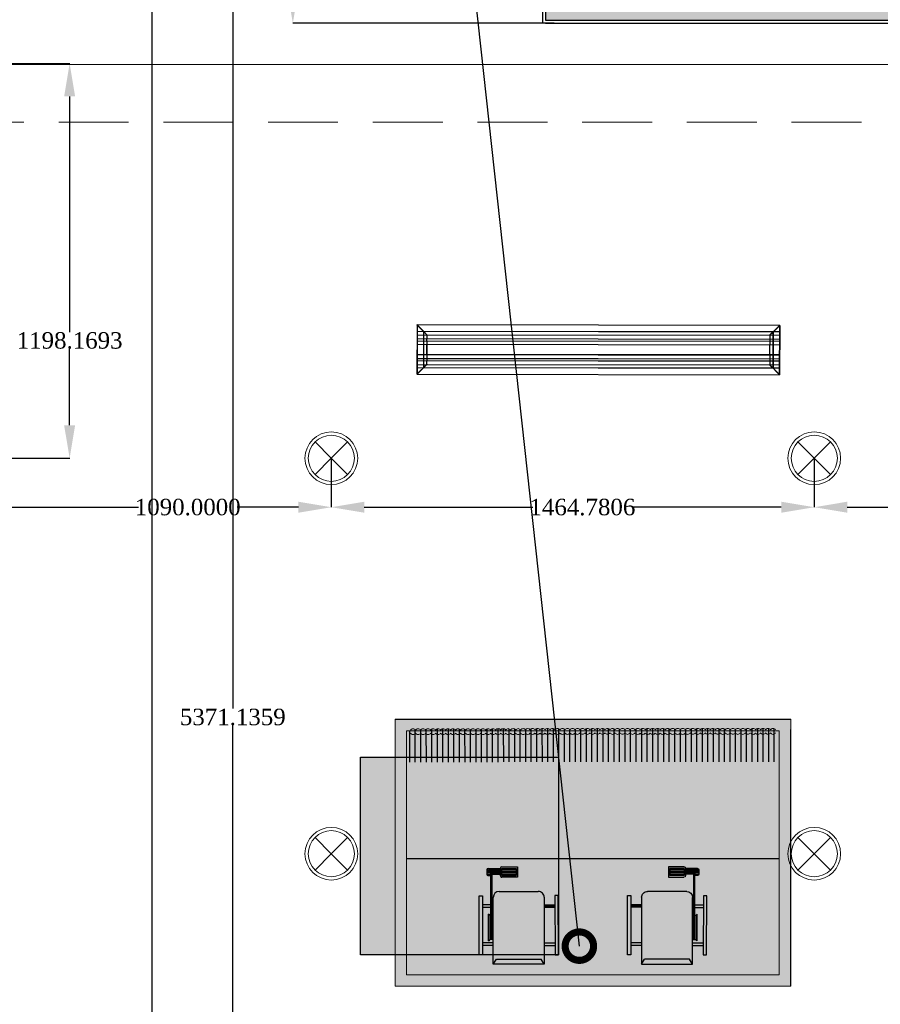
# Model space of a CAD drawing. Header units: millimetres. Extents: x 0 to 88385, y 0 to 41127.
# Tile 200 of 244: x 80240 to 82850, y 23811 to 26799. Entities that reach past the tile are written whole.
import ezdxf
from ezdxf import colors
from ezdxf.entities.mleader import LeaderData, LeaderLine
from ezdxf.enums import TextEntityAlignment as Align
from ezdxf.math import Vec2, Vec3

# ---------------------------------------------------------------- set-up
doc = ezdxf.new("R2010")
doc.units = ezdxf.units.MM
doc.header["$MEASUREMENT"] = 0
doc.linetypes.add('Dot & Dashed', pattern=[670.277762, 317.5, -176.388889, 0, -176.388874])
doc.linetypes.add('Hidden', pattern=[317.5, 211.666667, -105.833333])
for name, color, linetype in [('- ავარიული განათება', 7, 'Continuous'), ('- განათება', 7, 'Continuous'), ('- მექანიკური ნაწილი', 7, 'Continuous'), ('Edges', 7, 'Continuous'), ('New_Structural - Bearing', 7, 'Continuous'), ('Structural - Bearing', 7, 'Continuous'), ('Structural - Grid', 7, 'Continuous')]:
    doc.layers.add(name, color=color, linetype=linetype)
for name, color, linetype, lineweight in [('heating-cooling1', 7, 'Continuous', 0), ('HVAC Room Number', 7, 'Continuous', 0), ('New_Structural - Bearing_Pen_No__1', 7, 'Continuous', 13)]:
    doc.layers.add(name, color=color, linetype=linetype, lineweight=lineweight)
for name, color, linetype, lineweight, true_color in [('New_Interior - Lamp_Pen_No__77', 7, 'Continuous', 20, 0xffeb28), ('New_Structural - Bearing_Pen_No__5', 7, 'Continuous', 25, 0x40a5ff), ('New_Structural - Bearing_Pen_No__57', 7, 'Continuous', 25, 0xdcd214), ('Structural - Bearing_Pen_No__81', 7, 'Continuous', 20, 0x6a6a6a), ('Structural - Grid_Pen_No__81', 7, 'Continuous', 20, 0x6a6a6a)]:
    doc.layers.add(name, color=color, linetype=linetype, lineweight=lineweight, true_color=true_color)
doc.styles.add('CT', font='ARIALN.TTF', dxfattribs={"height": 200})
doc.styles.add('GENERATED_STYLE_2', font='txt')
doc.styles.get("Standard").update_dxf_attribs({"font": 'sylfaen.ttf'})
doc.dimstyles.get("Standard").update_dxf_attribs({"dimtxt": 0.18, "dimasz": 0.18, "dimexe": 0.18, "dimexo": 0.0625, "dimgap": 0.09, "dimtad": 0, "dimtih": 1, "dimtoh": 1, "dimdec": 4, "dimzin": 0, "dimdsep": 46, "dimtxsty": 'Standard', "dimcen": 0.09, "dimadec": 0, "dimazin": 0, "dimtfac": 1, "dimtdec": 4, "dimtofl": 0, "dimtmove": 0, "dimatfit": 3, "dimfxl": 1, "dimtolj": 1, "dimtzin": 0, "dimarcsym": 0})

# ---------------------------------------------------------------- blocks, each defined once
blk = doc.blocks.new('Wall_43', base_point=(-2414.8, 32888))
at = {"layer": 'New_Structural - Bearing_Pen_No__57', "linetype": 'Continuous', "lineweight": 25, "true_color": 0xdcd214}
for points in [[(-2324.8, 26878), (-2404.8, 26798), (-2324.8, 26798)], [(-2404.8, 26878), (-2404.8, 26798), (-2324.8, 26878)]]:
    blk.add_hatch(color=52, dxfattribs=at).paths.add_polyline_path(points)
at = {"layer": 'New_Structural - Bearing_Pen_No__1', "color": 7, "linetype": 'Continuous', "lineweight": 13, "flags": 128}
blk.add_lwpolyline([(-2414.8, 26788), (-2404.8, 26788)], dxfattribs=at)
at = {"layer": 'New_Structural - Bearing_Pen_No__5', "color": 161, "linetype": 'Continuous', "lineweight": 25, "true_color": 0x40a5ff}
for p, q in [((-2404.8, 26878), (-2404.8, 26798)), ((-2404.8, 26798), (-2324.8, 26798))]:
    blk.add_line(p, q, dxfattribs=at)
at = {"layer": 'New_Structural - Bearing_Pen_No__5', "color": 161, "linetype": 'Continuous', "lineweight": 25, "true_color": 0x40a5ff, "flags": 128}
blk.add_lwpolyline([(-2414.8, 27029), (-2414.8, 26788)], dxfattribs=at)
blk = doc.blocks.new('Wall_44', base_point=(-2414.8, 26788))
at = {"layer": 'New_Structural - Bearing_Pen_No__57', "linetype": 'Continuous', "lineweight": 25, "true_color": 0xdcd214}
blk.add_hatch(color=52, dxfattribs=at).paths.add_polyline_path([(-2324.8, 26878), (-2324.8, 26798), (816.2, 26798), (816.2, 26838), (1166.2, 26838), (1166.2, 26798), (2694.3, 26798), (2694.3, 26878)])
at = {"layer": 'New_Structural - Bearing_Pen_No__5', "color": 161, "linetype": 'Continuous', "lineweight": 25, "true_color": 0x40a5ff}
for p, q in [((-2404.8, 26798), (-2324.8, 26798)), ((-2324.8, 26798), (816.2, 26798))]:
    blk.add_line(p, q, dxfattribs=at)
at = {"layer": 'New_Structural - Bearing_Pen_No__5', "color": 161, "linetype": 'Continuous', "lineweight": 25, "true_color": 0x40a5ff, "flags": 128}
blk.add_lwpolyline([(-2404.8, 26788), (140, 26788)], dxfattribs=at)
blk = doc.blocks.new('Standard grid marker')
at = {"layer": 'Structural - Grid_Pen_No__81', "color": 251, "linetype": 'Continuous', "lineweight": 20, "true_color": 0x6a6a6a}
blk.add_line((1000, 0), (51328.1, 0), dxfattribs=at)
at = {"layer": 'Structural - Grid_Pen_No__81', "color": 251, "lineweight": 20, "true_color": 0x6a6a6a, "style": 'GENERATED_STYLE_2'}
for tag, p in [('AC_MarkerText_1_0', (-100, -144)), ('AC_MarkerText_1_1', (52428.1, -144))]:
    blk.add_attdef(tag, text='', height=100, rotation=180, dxfattribs=at).set_placement(p, align=Align.TOP_CENTER)
blk = doc.blocks.new('Beam_12', base_point=(-47008.8, 26663))
at = {"layer": 'Structural - Bearing_Pen_No__81', "color": 251, "linetype": 'Dot & Dashed', "lineweight": 20, "true_color": 0x6a6a6a}
blk.add_line((-47008.8, 26663), (991.2, 26663), dxfattribs=at)
at = {"layer": 'Structural - Bearing_Pen_No__81', "color": 251, "linetype": 'Hidden', "lineweight": 20, "true_color": 0x6a6a6a}
blk.add_line((-4833.8, 26488), (816.2, 26488), dxfattribs=at)
blk = doc.blocks.new('lineardiffplan')
at = {"layer": 'Edges'}
for p, q in [((392.8, 274.9), (392.8, 274.6)), ((393.1, 274.9), (392.8, 274.9)), ((422.8, 244.9), (392.8, 274.9)), ((392.8, 274.6), (392.9, 274.5)), ((392.9, 125.2), (392.9, 274.5)), ((412.4, 255), (392.9, 274.5)), ((393.1, 274.9), (393.2, 274.8)), ((393.2, 274.8), (412.7, 255.3)), ((1462.8, 244.9), (1492.8, 274.9)), ((1472.9, 255.3), (1492.4, 274.8)), ((1473.2, 254.9), (1492.8, 274.5)), ((1492.4, 274.8), (1492.5, 274.9)), ((1492.8, 274.9), (1492.5, 274.9)), ((1492.8, 274.5), (1492.8, 274.9)), ((1492.8, 274.5), (1492.8, 274.5)), ((1492.8, 125.4), (1492.8, 274.5)), ((1492.8, 255.3), (392.9, 255.3)), ((392.9, 254.9), (1492.8, 254.9)), ((392.9, 244.9), (1492.8, 244.9)), ((412.4, 144.7), (412.4, 255)), ((412.8, 254.6), (412.4, 255)), ((412.7, 255.3), (413.1, 254.9)), ((412.8, 145.1), (412.8, 254.6)), ((412.8, 254.6), (422.8, 244.6)), ((413.1, 254.9), (423.1, 244.9)), ((422.8, 244.6), (422.8, 244.9)), ((422.8, 244.9), (423.1, 244.9)), ((422.8, 244.6), (422.8, 244.6)), ((422.8, 244.6), (422.8, 233.2)), ((423.1, 244.9), (423.1, 244.9)), ((1472.5, 254.9), (1462.5, 244.9)), ((1462.5, 244.9), (1462.5, 244.9)), ((1462.5, 244.9), (1462.8, 244.9)), ((1462.8, 244.9), (1462.9, 244.6)), ((1462.8, 244.5), (1462.9, 244.6)), ((1462.8, 233.2), (1462.8, 244.5)), ((1462.9, 244.6), (1472.8, 254.5)), ((1472.9, 255.3), (1472.5, 254.9)), ((1472.8, 254.5), (1473.2, 254.9)), ((1472.8, 254.5), (1472.8, 145.3)), ((1473.2, 144.9), (1473.2, 254.9)), ((392.9, 233.2), (1492.8, 233.2)), ((392.9, 233), (1492.8, 233)), ((392.9, 226.8), (1492.8, 226.8)), ((392.9, 226.5), (1492.8, 226.5)), ((392.9, 214.9), (1492.8, 214.9)), ((1492.8, 214.8), (392.9, 214.8)), ((422.4, 214.9), (422.3, 214.9)), ((422.8, 214.9), (422.4, 214.9)), ((422.8, 233), (422.8, 233.2)), ((422.8, 226.8), (422.8, 233)), ((422.8, 226.5), (422.8, 226.8)), ((422.8, 214.9), (422.8, 226.5)), ((422.8, 184.9), (422.8, 214.9)), ((423.2, 214.9), (422.8, 214.9)), ((423.2, 214.8), (422.8, 214.9)), ((423.2, 214.8), (423.2, 214.9)), ((423.2, 214.8), (423.2, 184.9)), ((1462.8, 214.9), (1462.4, 214.9)), ((1462.4, 214.9), (1462.4, 214.8)), ((1462.8, 214.9), (1462.4, 214.8)), ((1462.4, 184.9), (1462.4, 214.8)), ((1462.8, 233), (1462.8, 233.2)), ((1462.8, 226.8), (1462.8, 233)), ((1462.8, 226.5), (1462.8, 226.8)), ((1462.8, 214.9), (1462.8, 226.5)), ((1462.8, 214.9), (1462.8, 184.9)), ((1462.8, 214.9), (1463.2, 214.9)), ((1463.2, 214.9), (1463.3, 214.9)), ((1492.8, 184.9), (392.9, 184.9)), ((422.4, 184.9), (422.3, 184.9)), ((422.8, 184.9), (422.4, 184.9)), ((422.8, 184.9), (423.2, 184.9)), ((422.8, 173.2), (422.8, 184.9)), ((1462.4, 184.9), (1462.8, 184.9)), ((1462.8, 173.2), (1462.8, 184.9)), ((1463.2, 184.9), (1462.8, 184.9)), ((1463.2, 184.9), (1463.3, 184.9)), ((392.8, 124.9), (422.8, 154.9)), ((392.9, 173.2), (1492.8, 173.2)), ((392.9, 173), (1492.8, 173)), ((392.9, 166.8), (1492.8, 166.8)), ((392.9, 166.5), (1492.8, 166.5)), ((392.9, 154.9), (1492.8, 154.9)), ((412.8, 145.1), (422.8, 155.1)), ((423.1, 154.8), (413.1, 144.9)), ((422.8, 173), (422.8, 173.2)), ((422.8, 173), (422.8, 166.8)), ((422.8, 166.5), (422.8, 166.8)), ((422.8, 155.1), (422.8, 166.5)), ((422.8, 154.9), (422.8, 155.1)), ((422.8, 155.1), (422.8, 155.1)), ((423.1, 154.8), (422.8, 154.9)), ((423.1, 154.8), (423.1, 154.9)), ((1462.5, 154.8), (1462.4, 154.9)), ((1462.8, 154.9), (1462.5, 154.8)), ((1462.5, 154.8), (1472.4, 144.9)), ((1462.8, 173), (1462.8, 173.2)), ((1462.8, 166.8), (1462.8, 173)), ((1462.8, 166.5), (1462.8, 166.8)), ((1462.8, 155.3), (1462.8, 166.5)), ((1462.9, 155.2), (1462.8, 155.3)), ((1462.9, 155.2), (1462.8, 154.9)), ((1462.8, 154.9), (1492.8, 124.9)), ((1472.8, 145.3), (1462.9, 155.2)), ((392.9, 125.2), (392.8, 125.1)), ((392.8, 125.1), (392.8, 124.9)), ((392.8, 124.9), (393.1, 124.9)), ((1492.8, 144.9), (392.9, 144.9)), ((392.9, 125.2), (412.4, 144.7)), ((392.9, 144.5), (1492.8, 144.5)), ((393.2, 124.9), (393.1, 124.9)), ((412.7, 144.5), (393.2, 124.9)), ((412.8, 145.1), (412.4, 144.7)), ((412.7, 144.5), (413.1, 144.9)), ((1472.4, 144.9), (1472.8, 144.5)), ((1473.2, 144.9), (1472.8, 145.3)), ((1472.8, 144.5), (1492.4, 124.9)), ((1473.2, 144.9), (1492.8, 125.4)), ((1492.4, 124.9), (1492.8, 124.9)), ((1492.4, 124.9), (1492.4, 124.9)), ((1492.8, 125.3), (1492.8, 125.4)), ((1492.8, 124.9), (1492.8, 125.3))]:
    blk.add_line(p, q, dxfattribs=at)
blk.add_lwpolyline([(393.2, 274.8), (1492.8, 274.8), (1492.8, 124.9), (393.2, 124.9)], close=True, dxfattribs=at)
blk = doc.blocks.new('asd1q3wdscqewdscx')
h = blk.add_hatch(color=8)
h.dxf.hatch_style = 1
h.paths.add_polyline_path([(45549, 30865), (45532, 30865), (45532, 30791), (45549, 30791)])
h.paths.add_polyline_path([(45549, 31289), (45532, 31289), (45532, 31215), (45549, 31215)])
h.paths.add_polyline_path([(45874, 31312), (45467, 31312), (45467, 31289), (45874, 31289)])
h.paths.add_polyline_path([(45811, 31289), (45794, 31289), (45794, 31231), (45811, 31231)])
h.paths.add_polyline_path([(45811, 31223), (45794, 31223), (45794, 31215), (45811, 31215)])
at = {"true_color": 0xb4794b}
h = blk.add_hatch(color=35, dxfattribs=at)
h.dxf.hatch_style = 1
h.paths.add_polyline_path([(45903, 31174.6, 0.414214), (45862.6, 31215), (45403, 31215), (45437, 31193.9), (45437, 30886.1), (45403, 30865), (45862.6, 30865, 0.414214), (45903, 30905.4)])
h = blk.add_hatch(color=7)
h.dxf.hatch_style = 1
h.paths.add_polyline_path([(45746.1, 31247), (45563.9, 31247, 0.376607), (45573, 31239), (45737, 31239, 0.376607)])
h = blk.add_hatch(color=7)
h.dxf.hatch_style = 1
h.paths.add_polyline_path([(45737, 31239), (45573, 31239), (45573, 31231), (45737, 31231)])
at = {"true_color": 0x40b2bf}
h = blk.add_hatch(color=143, dxfattribs=at)
h.dxf.hatch_style = 1
h.paths.add_polyline_path([(45737, 31231), (45573, 31231), (45573, 31223), (45737, 31223)])
h = blk.add_hatch(color=7)
h.dxf.hatch_style = 1
h.paths.add_polyline_path([(45737, 31223), (45573, 31223), (45573, 31215), (45737, 31215)])
h = blk.add_hatch(color=143, dxfattribs=at)
h.dxf.hatch_style = 1
h.paths.add_polyline_path([(46062, 31231), (46053, 31231), (46023, 31231), (45737, 31231), (45737, 31223), (46062, 31223)])
h = blk.add_hatch(color=256)
h.dxf.hatch_style = 1
h.paths.add_polyline_path([(46062, 31223), (46053, 31223), (46053, 31167), (46062, 31167)])
h.paths.add_polyline_path([(46053, 31258.8), (46053, 31231), (46062, 31231), (46062, 31248, 0.361621)])
h.paths.add_polyline_path([(46043, 31259), (46033, 31259), (46033, 31231), (46043, 31231)])
h.paths.add_polyline_path([(46023, 31259, 0.414214), (46012, 31248), (46012, 31231), (46023, 31231)])
h.paths.add_polyline_path([(46023, 31223), (46012, 31223), (46012, 31167), (46023, 31167)])
h.paths.add_polyline_path([(46043, 31223), (46033, 31223), (46033, 31167), (46043, 31167)])
h.paths.add_polyline_path([(46073, 31156, 0.414214), (46062, 31167), (46012, 31167, 0.414214), (46001, 31156), (46001, 31058), (46001, 31049), (46073, 31049), (46073, 31058)])
h.paths.add_polyline_path([(46062, 31058), (46012, 31058), (46012, 31158), (46062, 31158)], flags=16)
at = {"true_color": 0x8fa35c}
h = blk.add_hatch(color=55, dxfattribs=at)
h.dxf.hatch_style = 1
h.paths.add_polyline_path([(46053, 31223), (46043, 31223), (46043, 31167), (46053, 31167)])
h.paths.add_polyline_path([(46053, 31258.8, 0.045741), (46051, 31259), (46043, 31259), (46043, 31231), (46053, 31231)])
h.paths.add_polyline_path([(46033, 31259), (46023, 31259), (46023, 31231), (46033, 31231)])
h.paths.add_polyline_path([(46023, 31158), (46012, 31158), (46012, 31058), (46023, 31058)])
h.paths.add_polyline_path([(46033, 31158), (46023, 31158), (46023, 31058), (46033, 31058)])
h.paths.add_polyline_path([(46043, 31158), (46033, 31158), (46033, 31058), (46043, 31058)])
h.paths.add_polyline_path([(46053, 31158), (46043, 31158), (46043, 31058), (46053, 31058)])
h.paths.add_polyline_path([(46062, 31158), (46053, 31158), (46053, 31058), (46062, 31058)])
h = blk.add_hatch(color=55, dxfattribs=at)
h.dxf.hatch_style = 1
h.paths.add_polyline_path([(46033, 31223), (46023, 31223), (46023, 31167), (46033, 31167)])
h = blk.add_hatch(color=8)
h.dxf.hatch_style = 1
h.paths.add_polyline_path([(45811, 30865), (45794, 30865), (45794, 30791), (45811, 30791)])
h = blk.add_hatch(color=8)
h.dxf.hatch_style = 1
h.paths.add_polyline_path([(45874, 30791), (45467, 30791), (45467, 30768), (45874, 30768)])
for p, q in [((45467, 31289), (45467, 31312)), ((45467, 31312), (45874, 31312)), ((45874, 31289), (45467, 31289)), ((45532, 31215), (45532, 31289)), ((45549, 31215), (45549, 31289)), ((45794, 31231), (45794, 31289)), ((45811, 31231), (45811, 31289)), ((45874, 31312), (45874, 31289)), ((45403, 31215), (45862.6, 31215)), ((45403, 31215), (45437, 31193.9)), ((45403, 30865), (45403, 31215)), ((45563.9, 31247), (45746.1, 31247)), ((45573, 31215), (45573, 31239)), ((45737, 31239), (45573, 31239)), ((45573, 31231), (46062, 31231)), ((45573, 31223), (46062, 31223)), ((45737, 31239), (45737, 31231)), ((45737, 31223), (45737, 31215)), ((45794, 31223), (45794, 31215)), ((45811, 31223), (45811, 31215)), ((46012, 31248), (46012, 31231)), ((46051, 31259), (46023, 31259)), ((46023, 31259), (46023, 31231)), ((46053, 31231), (46023, 31231)), ((46053, 31223), (46023, 31223)), ((46023, 31223), (46023, 31167)), ((46033, 31259), (46033, 31231)), ((46033, 31223), (46033, 31167)), ((46043, 31259), (46043, 31231)), ((46043, 31223), (46043, 31167)), ((46053, 31259), (46053, 31231)), ((46053, 31231), (46062, 31231)), ((46053, 31223), (46062, 31223)), ((46053, 31223), (46053, 31167)), ((46062, 31248), (46062, 31167)), ((45437, 31193.9), (45437, 30886.1)), ((45903, 31174.6), (45903, 30905.4)), ((46001, 31058), (46001, 31156)), ((46062, 31167), (46012, 31167)), ((46062, 31158), (46012, 31158)), ((46012, 31158), (46012, 31058)), ((46023, 31158), (46023, 31058)), ((46033, 31158), (46033, 31058)), ((46043, 31158), (46043, 31058)), ((46053, 31158), (46053, 31058)), ((46062, 31158), (46062, 31058)), ((46073, 31156), (46073, 31058)), ((46001, 31049), (46001, 31058)), ((46073, 31049), (46001, 31049)), ((46062, 31058), (46012, 31058)), ((46073, 31058), (46073, 31049)), ((45403, 30865), (45437, 30886.1)), ((45862.6, 30865), (45403, 30865)), ((45532, 30865), (45532, 30791)), ((45549, 30865), (45549, 30791)), ((45794, 30865), (45794, 30791)), ((45811, 30865), (45811, 30791)), ((45874, 30791), (45467, 30791)), ((45467, 30791), (45467, 30768)), ((45467, 30768), (45874, 30768)), ((45874, 30768), (45874, 30791))]:
    blk.add_line(p, q)
for centre, radius, start, end in [((45573, 31248.2), 9.19, 187.45311, 270), ((45737, 31248.2), 9.19, 270, 352.54689), ((45862.6, 31174.6), 40.4, 0, 90), ((46023, 31248), 11, 90, 180), ((46051, 31248), 11, 0, 90), ((46012, 31156), 11, 90, 180), ((46062, 31156), 11, 0, 90), ((45862.6, 30905.4), 40.4, 270, 0)]:
    blk.add_arc(centre, radius, start, end)
blk = doc.blocks.new('asdasda')
at = {"lineweight": 0, "true_color": 0xffffff}
h = blk.add_hatch(color=7, dxfattribs=at)
h.dxf.hatch_style = 1
h.paths.add_polyline_path([(757.4, 504.2), (22.6, 504.2), (22.6, 22.6), (757.4, 22.6)], flags=0)
h.paths.add_polyline_path([(780, 526.8), (0, 526.8), (0, 0), (780, 0)])
h.paths.add_polyline_path([(22.6, 504.2), (757.4, 504.2), (757.4, 22.6), (22.6, 22.6)], flags=16)
h = blk.add_hatch(color=7, dxfattribs=at)
h.dxf.hatch_style = 1
h.paths.add_polyline_path([(757.4, 504.2), (22.6, 504.2), (22.6, 22.6), (757.4, 22.6)])
h = blk.add_hatch(color=7)
h.dxf.hatch_style = 1
h.paths.add_polyline_path([(22.8, 255.2), (22.8, 243.7), (757.4, 244.3), (757.4, 255.8)])
at = {"true_color": 0xfb1004}
h = blk.add_hatch(color=1, dxfattribs=at)
h.dxf.hatch_style = 1
h.set_gradient(color1=(255, 0, 0), color2=(0, 0, 255), tint=1)
h.paths.add_polyline_path([(740.4, 210.2), (740.4, 134.5, -1), (717.1, 134.4), (717, 209.8, 1), (673.8, 209.8), (673.9, 134.5, -1.005911), (650.8, 134.2), (650.7, 210, 1.002343), (607.7, 209.6), (607.8, 134.4, -1), (584.4, 134.3), (584.4, 210, 1.002343), (541.4, 209.6), (541.4, 134.3, -1), (518.1, 134.3), (518, 209.7, 1), (474.8, 209.6), (474.9, 134.2, -1), (451.8, 134), (451.7, 209.8, 1.00525), (408.7, 209.3), (408.8, 134.3, -1), (385.4, 134.3), (385.4, 209.7, 1), (342.1, 209.6), (342.2, 134.3, -1.005302), (319.1, 133.9), (319, 209.7, 1.00522), (276, 209.2), (276.1, 134.2, -1), (252.8, 134.2), (252.7, 209.8, 1.005275), (209.7, 209.3), (209.8, 134.3, -1), (186.4, 134.3), (186.4, 209.7, 1.005275), (143.4, 209.2), (143.4, 134.2, -1), (120.1, 134.2), (120, 209.8, 1.005275), (77, 209.3), (77.1, 134.3, -1), (53.8, 134.3), (53.7, 209.6, 0.415483), (31.5, 231.6), (22.6, 231.6), (22.6, 221.5), (32, 221.5, -0.414214), (43.6, 209.9), (43.7, 134.6, 0.999973), (86.9, 134.6), (86.9, 209.7, -1.008192), (110, 210.1), (110, 134.5, 1.011383), (153.3, 135.1), (153.2, 209.9, -0.994909), (176.3, 210.1), (176.4, 134.6, 1.011379), (219.6, 135.1), (219.5, 210, -0.994909), (242.6, 210.1), (242.7, 134.5, 1), (285.9, 134.5), (285.9, 209.9, -0.994909), (309, 210.1), (309, 134.4, 1), (352.3, 134.5), (352.2, 209.9), (352.2, 210, -1), (375.3, 210.2), (375.4, 134.6, 1), (418.6, 134.7), (418.5, 210, -0.994909), (441.6, 210.2), (441.7, 134.6, 1), (484.9, 134.6), (484.9, 210, -1), (508, 210.2), (508, 134.6, 1), (551.3, 134.6), (551.2, 210, -1), (574.3, 210.3), (574.4, 134.7, 1), (617.6, 134.7), (617.5, 210.1, -1), (640.6, 210.3), (640.7, 134.7, 1), (683.9, 134.8), (683.9, 210.1, -1), (707, 210.4), (707, 134.8, 1), (750.3, 134.8), (750.2, 210.2, -0.303251), (757.4, 221), (757.4, 231.4, 0.354482)])
h = blk.add_hatch(color=250)
h.dxf.hatch_style = 1
h.paths.add_polyline_path([(757.4, 97.8), (757.4, 109.3), (22.6, 108.7), (22.6, 97.2)])
h = blk.add_hatch(color=7)
h.dxf.hatch_style = 1
h.paths.add_polyline_path([(22.9, 102), (22.9, 90.5), (757.4, 91.1), (757.4, 102.6)])
blk.add_line((22.6, 275), (757.4, 275))
at = {"color": 250}
blk.add_line((780, 0), (0, 0), dxfattribs=at)
for points in [[(0, 526.8), (0, 20)], [(32.5, 83.8), (32.6, 18.6)], [(43.4, 83.8), (43.5, 18.2)], [(54.3, 83.8), (54.3, 18.1)], [(65.2, 83.8), (65.2, 18.2)], [(76.1, 83.8), (76.1, 18.4)], [(86.9, 83.8), (87, 18.5)], [(97.8, 83.9), (97.9, 19.1)], [(108.7, 83.9), (108.8, 20)], [(119.6, 83.9), (119.7, 20.2)], [(130.5, 83.9), (130.5, 19.2)], [(141.4, 83.9), (141.4, 18.6)], [(152.3, 83.9), (152.3, 18.3)], [(163.2, 83.9), (163.2, 18.1)], [(174, 83.9), (174.1, 18.1)], [(184.9, 83.9), (185, 18.4)], [(195.8, 83.9), (195.9, 18.8)], [(206.7, 83.9), (206.7, 19.4)], [(217.6, 84), (217.6, 20.5)], [(228.5, 84), (228.5, 19.9)], [(239.4, 84), (239.4, 19.1)], [(250.2, 84), (250.3, 18.6)], [(261.1, 84), (261.2, 18.3)], [(272, 84), (272.1, 18.2)], [(282.9, 84), (283, 18.3)], [(293.8, 84), (293.8, 18.6)], [(304.7, 84), (304.7, 19.1)], [(315.6, 84), (315.6, 19.4)], [(326.4, 84), (326.5, 20.5)], [(337.3, 84.1), (337.4, 19.7)], [(348.2, 84.1), (348.3, 19)], [(359.1, 84.1), (359.2, 18.5)], [(370, 84.1), (370, 18.2)], [(380.9, 84.1), (380.9, 18.1)], [(391.8, 84.1), (391.8, 18.2)], [(402.6, 84.1), (402.7, 18.5)], [(413.5, 84.1), (413.6, 19)], [(424.4, 84.1), (424.5, 19.8)], [(435.3, 84.1), (435.4, 20.6)], [(446.2, 84.1), (446.2, 19.5)], [(457.1, 84.2), (457.1, 18.8)], [(468, 84.2), (468, 18.4)], [(478.8, 84.2), (478.9, 18.2)], [(489.7, 84.2), (489.8, 18.2)], [(500.6, 84.2), (500.7, 18.4)], [(511.5, 84.2), (511.6, 18.7)], [(522.4, 84.2), (522.4, 20.6)], [(533.3, 84.2), (533.3, 20.2)], [(544.2, 84.2), (544.2, 19.4)], [(555, 84.2), (555.1, 18.9)], [(565.9, 84.2), (566, 18.6)], [(576.8, 84.3), (576.9, 18.5)], [(587.7, 84.3), (587.8, 18.6)], [(598.6, 84.3), (598.6, 18.9)], [(609.5, 84.3), (609.5, 19.4)], [(620.4, 84.3), (620.4, 20.2)], [(631.2, 84.3), (631.3, 21.1)], [(642.1, 84.3), (642.2, 20)], [(653, 84.3), (653.1, 19.3)], [(663.9, 84.3), (664, 18.9)], [(674.8, 84.3), (674.8, 18.6)], [(685.7, 84.3), (685.7, 18.6)], [(696.6, 84.4), (696.6, 18.8)], [(707.4, 84.4), (707.5, 19.1)], [(718.3, 84.4), (718.4, 19.7)], [(729.2, 84.4), (729.3, 20.7)], [(740.1, 84.4), (740.2, 20.7)], [(751, 84.4), (751, 22.6)]]:
    blk.add_lwpolyline(points, dxfattribs=at)
at = {"layer": 'heating-cooling1'}
blk.add_lwpolyline([(0, 526.8), (780, 526.8), (780, 0), (0, 0), (0, 526.8)], dxfattribs=at)
blk.add_lwpolyline([(22.6, 504.2), (757.4, 504.2), (757.4, 22.6), (22.6, 22.6)], close=True, dxfattribs=at)
at = {"layer": 'HVAC Room Number', "color": 250}
for points in [[(39.8, 27, 0.553217), (29.9, 27)], [(29.9, 20.8, 0.553217), (39.8, 20.8)], [(49.6, 27, 0.553217), (39.8, 27)], [(39.8, 20.8, 0.553217), (49.6, 20.8)], [(59.5, 27, 0.553217), (49.6, 27)], [(49.6, 20.8, 0.553217), (59.5, 20.9)], [(69.3, 27.1, 0.553217), (59.5, 27)], [(59.5, 20.9, 0.553217), (69.3, 20.9)], [(79.2, 27.1, 0.553217), (69.3, 27.1)], [(69.3, 20.9, 0.553217), (79.2, 20.9)], [(89.6, 27, 0.553217), (79.8, 27)], [(79.8, 20.8, 0.553217), (89.7, 20.8)], [(99.5, 27, 0.553217), (89.6, 27)], [(89.7, 20.8, 0.553217), (99.5, 20.8)], [(109.4, 27, 0.553217), (99.5, 27)], [(99.5, 20.8, 0.553217), (109.4, 20.8)], [(119.2, 27, 0.553217), (109.4, 27)], [(109.4, 20.8, 0.553217), (119.2, 20.8)], [(129.1, 27, 0.553217), (119.2, 27)], [(119.2, 20.8, 0.553217), (129.1, 20.8)], [(139, 27, 0.553217), (129.1, 27)], [(129.1, 20.8, 0.553217), (139, 20.8)], [(148.8, 27, 0.553217), (139, 27)], [(139, 20.8, 0.553217), (148.8, 20.8)], [(158.7, 27, 0.553217), (148.8, 27)], [(148.8, 20.8, 0.553217), (158.7, 20.8)], [(168.5, 27, 0.553217), (158.7, 27)], [(158.7, 20.8, 0.553217), (168.6, 20.8)], [(178.4, 27, 0.553217), (168.5, 27)], [(168.6, 20.8, 0.553217), (178.4, 20.8)], [(188.3, 27, 0.553217), (178.4, 27)], [(178.4, 20.8, 0.553217), (188.3, 20.9)], [(198.1, 27, 0.553217), (188.3, 27)], [(188.3, 20.9, 0.553217), (198.1, 20.9)], [(208, 27.1, 0.553217), (198.1, 27)], [(198.1, 20.9, 0.553217), (208, 20.9)], [(217.9, 27.1, 0.553217), (208, 27.1)], [(208, 20.9, 0.553217), (217.9, 20.9)], [(227.7, 27.1, 0.553217), (217.9, 27.1)], [(217.9, 20.9, 0.553217), (227.7, 20.9)], [(237.6, 27.1, 0.553217), (227.7, 27.1)], [(227.7, 20.9, 0.553217), (237.6, 20.9)], [(247.4, 27.1, 0.553217), (237.6, 27.1)], [(237.6, 20.9, 0.553217), (247.5, 20.9)], [(257.3, 27.1, 0.553217), (247.4, 27.1)], [(247.5, 20.9, 0.553217), (257.3, 20.9)], [(267.2, 27.1, 0.553217), (257.3, 27.1)], [(257.3, 20.9, 0.553217), (267.2, 20.9)], [(277, 27.1, 0.553217), (267.2, 27.1)], [(267.2, 20.9, 0.553217), (277, 20.9)], [(286.9, 27.1, 0.553217), (277, 27.1)], [(277, 20.9, 0.553217), (286.9, 20.9)], [(296.8, 27.1, 0.553217), (286.9, 27.1)], [(286.9, 20.9, 0.553217), (296.8, 20.9)], [(306.6, 27.1, 0.553217), (296.8, 27.1)], [(296.8, 20.9, 0.553217), (306.6, 21)], [(316.8, 27, 0.553217), (306.9, 27)], [(306.9, 20.8, 0.553217), (316.8, 20.8)], [(326.7, 27, 0.553217), (316.8, 27)], [(316.8, 20.8, 0.553217), (326.7, 20.8)], [(336.5, 27, 0.553217), (326.7, 27)], [(326.7, 20.8, 0.553217), (336.5, 20.8)], [(346.4, 27, 0.553217), (336.5, 27)], [(336.5, 20.8, 0.553217), (346.4, 20.8)], [(356.3, 27, 0.553217), (346.4, 27)], [(346.4, 20.8, 0.553217), (356.3, 20.8)], [(366.1, 27, 0.553217), (356.3, 27)], [(356.3, 20.8, 0.553217), (366.1, 20.8)], [(376, 27, 0.553217), (366.1, 27)], [(366.1, 20.8, 0.553217), (376, 20.8)], [(385.8, 27, 0.553217), (376, 27)], [(376, 20.8, 0.553217), (385.8, 20.8)], [(395.7, 27, 0.553217), (385.8, 27)], [(385.8, 20.8, 0.553217), (395.7, 20.8)], [(405.6, 27, 0.553217), (395.7, 27)], [(395.7, 20.8, 0.553217), (405.6, 20.9)], [(415.4, 27, 0.553217), (405.6, 27)], [(405.6, 20.9, 0.553217), (415.4, 20.9)], [(425.3, 27.1, 0.553217), (415.4, 27)], [(415.4, 20.9, 0.553217), (425.3, 20.9)], [(435.2, 27.1, 0.553217), (425.3, 27.1)], [(425.3, 20.9, 0.553217), (435.2, 20.9)], [(445, 27.1, 0.553217), (435.2, 27.1)], [(435.2, 20.9, 0.553217), (445, 20.9)], [(454.9, 27.1, 0.553217), (445, 27.1)], [(445, 20.9, 0.553217), (454.9, 20.9)], [(464.7, 27.1, 0.553217), (454.9, 27.1)], [(454.9, 20.9, 0.553217), (464.7, 20.9)], [(474.6, 27.1, 0.553217), (464.7, 27.1)], [(464.7, 20.9, 0.553217), (474.6, 20.9)], [(484.5, 27.1, 0.553217), (474.6, 27.1)], [(474.6, 20.9, 0.553217), (484.5, 20.9)], [(494.3, 27.1, 0.553217), (484.5, 27.1)], [(484.5, 20.9, 0.553217), (494.3, 20.9)], [(504.2, 27.1, 0.553217), (494.3, 27.1)], [(494.3, 20.9, 0.553217), (504.2, 20.9)], [(514.1, 27.1, 0.553217), (504.2, 27.1)], [(504.2, 20.9, 0.553217), (514.1, 20.9)], [(522.7, 27.4, 0.610733), (514.1, 27.1)], [(514.1, 20.9, 0.671613), (522.7, 21.2)], [(532.5, 27.4, 0.553217), (522.7, 27.4)], [(522.7, 21.2, 0.553217), (532.6, 21.2)], [(542.4, 27.4, 0.553217), (532.5, 27.4)], [(532.6, 21.2, 0.553217), (542.4, 21.2)], [(552.3, 27.4, 0.553217), (542.4, 27.4)], [(542.4, 21.2, 0.553217), (552.3, 21.2)], [(562.1, 27.4, 0.553217), (552.3, 27.4)], [(552.3, 21.2, 0.553217), (562.1, 21.2)], [(572, 27.4, 0.553217), (562.1, 27.4)], [(562.1, 21.2, 0.553217), (572, 21.2)], [(581.9, 27.4, 0.553217), (572, 27.4)], [(572, 21.2, 0.553217), (581.9, 21.2)], [(591.7, 27.4, 0.553217), (581.9, 27.4)], [(581.9, 21.2, 0.553217), (591.7, 21.3)], [(601.6, 27.5, 0.553217), (591.7, 27.4)], [(591.7, 21.3, 0.553217), (601.6, 21.3)], [(611.4, 27.5, 0.553217), (601.6, 27.5)], [(601.6, 21.3, 0.553217), (611.5, 21.3)], [(621.3, 27.5, 0.553217), (611.4, 27.5)], [(611.5, 21.3, 0.553217), (621.3, 21.3)], [(631.2, 27.5, 0.553217), (621.3, 27.5)], [(621.3, 21.3, 0.553217), (631.2, 21.3)], [(641, 27.5, 0.553217), (631.2, 27.5)], [(631.2, 21.3, 0.553217), (641, 21.3)], [(650.9, 27.5, 0.553217), (641, 27.5)], [(641, 21.3, 0.553217), (650.9, 21.3)], [(660.8, 27.5, 0.553217), (650.9, 27.5)], [(650.9, 21.3, 0.553217), (660.8, 21.3)], [(670.6, 27.5, 0.553217), (660.8, 27.5)], [(660.8, 21.3, 0.553217), (670.6, 21.3)], [(680.5, 27.5, 0.553217), (670.6, 27.5)], [(670.6, 21.3, 0.553217), (680.5, 21.3)], [(690.3, 27.5, 0.553217), (680.5, 27.5)], [(680.5, 21.3, 0.553217), (690.3, 21.3)], [(700.2, 27.5, 0.553217), (690.3, 27.5)], [(690.3, 21.3, 0.553217), (700.2, 21.3)], [(710.1, 27.5, 0.553217), (700.2, 27.5)], [(700.2, 21.3, 0.553217), (710.1, 21.4)], [(719.9, 27.5, 0.553217), (710.1, 27.5)], [(710.1, 21.4, 0.553217), (719.9, 21.4)], [(729.8, 27.6, 0.553217), (719.9, 27.5)], [(719.9, 21.4, 0.553217), (729.8, 21.4)], [(739.7, 27.6, 0.553217), (729.8, 27.6)], [(729.8, 21.4, 0.553217), (739.7, 21.4)], [(749.5, 27.6, 0.553217), (739.7, 27.6)], [(739.7, 21.4, 0.553217), (749.5, 21.4)]]:
    blk.add_lwpolyline(points, format="xyb", dxfattribs=at)
at = {"yscale": 0.2868831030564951, "zscale": 0.2868831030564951}
for p, xscale, rotation in [((9159.5, 13501.1), -0.286883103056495, 89.95250228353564), ((-8379.5, 13501.1), 0.2868831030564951, 270.0474656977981)]:
    blk.add_blockref('asd1q3wdscqewdscx', p, dxfattribs=dict(at, xscale=xscale, rotation=rotation))
blk = doc.blocks.new('600x600')
h = blk.add_hatch(color=6)
h.dxf.hatch_style = 1
h.paths.add_polyline_path([(-54793.2, 18677.9), (-55393.2, 18677.9), (-55393.2, 18077.9), (-54793.2, 18077.9)])
for p, q in [((-55393.2, 18677.9), (-54793.2, 18677.9)), ((-55393.2, 18077.9), (-55393.2, 18677.9)), ((-54793.2, 18677.9), (-54793.2, 18077.9)), ((-54793.2, 18077.9), (-55393.2, 18077.9))]:
    blk.add_line(p, q)
blk = doc.blocks.new('Recessed Spot')
at = {"layer": 'New_Interior - Lamp_Pen_No__77', "color": 2, "linetype": 'Continuous', "lineweight": 20, "true_color": 0xffeb28}
for q in [(-49.5, 49.5), (49.5, 49.5), (-49.5, -49.5), (49.5, -49.5)]:
    blk.add_line((0, 0), q, dxfattribs=at)
at = {"layer": 'New_Interior - Lamp_Pen_No__77', "color": 2, "linetype": 'Continuous', "lineweight": 20, "true_color": 0xffeb28, "flags": 128}
blk.add_lwpolyline([(80, 0, 1), (-80, 0, 1)], format="xyb", close=True, dxfattribs=at)
at = {"layer": 'New_Interior - Lamp_Pen_No__77', "color": 2, "linetype": 'Continuous', "lineweight": 20, "true_color": 0xffeb28}
blk.add_circle((0, 0), 70, dxfattribs=at)
blk = doc.blocks.new('_DotSmall')
at = {"color": 0, "linetype": 'ByBlock', "const_width": 0.5}
blk.add_lwpolyline([(-0.0625, 0, 1), (0.0625, 0, 1)], format="xyb", close=True, dxfattribs=at)
blk = doc.blocks.new('*D1269')
at = {"layer": '- განათება', "color": 0, "lineweight": -2, "transparency": 16777216}
for p, q in [((81185.4, 27408), (81068.6, 27408)), ((81068.8, 27308), (81068.8, 27142.2)), ((81068.8, 26888), (81068.8, 27090.8)), ((81860.9, 26788), (81068.6, 26788))]:
    blk.add_line(p, q, dxfattribs=at)
at = {"layer": '- განათება', "color": 0, "transparency": 16777216}
for points in [[(81052.1, 27308), (81085.4, 27308), (81068.8, 27408)], [(81052.1, 26888), (81085.4, 26888), (81068.8, 26788)]]:
    blk.add_solid(points, dxfattribs=at)
at = {"layer": 'Defpoints', "color": 0, "transparency": 16777216}
for p in [(81068.8, 27408), (81185.5, 27408), (81861, 26788)]:
    blk.add_point(p, dxfattribs=at)
at = {"layer": '- განათება', "color": 0, "transparency": 16777216, "insert": (81068.8, 27116.5), "char_height": 50, "attachment_point": 5}
blk.add_mtext('\\A1;{\\fSylfaen|b0|i0|c0|p18;620.0000}', dxfattribs=at)
blk = doc.blocks.new('*D1295')
at = {"layer": '- განათება', "color": 0, "lineweight": -2, "transparency": 16777216}
for p, q in [((79748.1, 26666.2), (80391.9, 26666.2)), ((80391.8, 26566.2), (80391.8, 25851)), ((80391.8, 25568), (80391.8, 25799.5)), ((80095.5, 25468), (80391.9, 25468))]:
    blk.add_line(p, q, dxfattribs=at)
at = {"layer": '- განათება', "color": 0, "transparency": 16777216}
for points in [[(80375.1, 26566.2), (80408.4, 26566.2), (80391.8, 26666.2)], [(80375.1, 25568), (80408.4, 25568), (80391.8, 25468)]]:
    blk.add_solid(points, dxfattribs=at)
at = {"layer": 'Defpoints', "color": 0, "transparency": 16777216}
for p in [(79748, 26666.2), (80095.5, 25468), (80391.8, 25468)]:
    blk.add_point(p, dxfattribs=at)
at = {"layer": '- განათება', "color": 0, "transparency": 16777216, "insert": (80391.8, 25825.2), "char_height": 50, "attachment_point": 5}
blk.add_mtext('\\A1;{\\fSylfaen|b0|i0|c0|p18;1198.1693}', dxfattribs=at)
blk = doc.blocks.new('*D1297')
at = {"layer": '- განათება', "color": 0, "lineweight": -2, "transparency": 16777216}
for p, q in [((80095.5, 25467.9), (80095.5, 25319.3)), ((81185.5, 25467.9), (81185.5, 25319.3)), ((80195.5, 25319.5), (80600.3, 25319.5)), ((81085.5, 25319.5), (80899.6, 25319.5))]:
    blk.add_line(p, q, dxfattribs=at)
at = {"layer": '- განათება', "color": 0, "transparency": 16777216}
for points in [[(80195.5, 25336.2), (80195.5, 25302.8), (80095.5, 25319.5)], [(81085.5, 25336.2), (81085.5, 25302.8), (81185.5, 25319.5)]]:
    blk.add_solid(points, dxfattribs=at)
at = {"layer": 'Defpoints', "color": 0, "transparency": 16777216}
for p in [(80095.5, 25468), (81185.5, 25468), (80095.5, 25319.5)]:
    blk.add_point(p, dxfattribs=at)
at = {"layer": '- განათება', "color": 0, "transparency": 16777216, "insert": (80750, 25319.5), "char_height": 50, "attachment_point": 5}
blk.add_mtext('\\A1;{\\fSylfaen|b0|i0|c0|p18;1090.0000}', dxfattribs=at)
blk = doc.blocks.new('*D1298')
at = {"layer": '- განათება', "color": 0, "lineweight": -2, "transparency": 16777216}
for p, q in [((81185.5, 25467.9), (81185.5, 25319.3)), ((82650.3, 25467.9), (82650.3, 25319.3)), ((81285.5, 25319.5), (81797.1, 25319.5)), ((82550.3, 25319.5), (82096.9, 25319.5))]:
    blk.add_line(p, q, dxfattribs=at)
at = {"layer": '- განათება', "color": 0, "transparency": 16777216}
for points in [[(81285.5, 25336.2), (81285.5, 25302.8), (81185.5, 25319.5)], [(82550.3, 25336.2), (82550.3, 25302.8), (82650.3, 25319.5)]]:
    blk.add_solid(points, dxfattribs=at)
at = {"layer": 'Defpoints', "color": 0, "transparency": 16777216}
for p in [(81185.5, 25468), (82650.3, 25468), (81185.5, 25319.5)]:
    blk.add_point(p, dxfattribs=at)
at = {"layer": '- განათება', "color": 0, "transparency": 16777216, "insert": (81947, 25319.5), "char_height": 50, "attachment_point": 5}
blk.add_mtext('\\A1;{\\fSylfaen|b0|i0|c0|p18;1464.7806}', dxfattribs=at)
blk = doc.blocks.new('*D1299')
at = {"layer": '- განათება', "color": 0, "lineweight": -2, "transparency": 16777216}
for p, q in [((82650.3, 25467.9), (82650.3, 25319.3)), ((83740.3, 25467.9), (83740.3, 25319.3)), ((82750.3, 25319.5), (83155.1, 25319.5)), ((83640.3, 25319.5), (83454.4, 25319.5))]:
    blk.add_line(p, q, dxfattribs=at)
at = {"layer": '- განათება', "color": 0, "transparency": 16777216}
for points in [[(82750.3, 25336.2), (82750.3, 25302.8), (82650.3, 25319.5)], [(83640.3, 25336.2), (83640.3, 25302.8), (83740.3, 25319.5)]]:
    blk.add_solid(points, dxfattribs=at)
at = {"layer": 'Defpoints', "color": 0, "transparency": 16777216}
for p in [(82650.3, 25468), (83740.3, 25468), (82650.3, 25319.5)]:
    blk.add_point(p, dxfattribs=at)
at = {"layer": '- განათება', "color": 0, "transparency": 16777216, "insert": (83304.8, 25319.5), "char_height": 50, "attachment_point": 5}
blk.add_mtext('\\A1;{\\fSylfaen|b0|i0|c0|p18;1090.0000}', dxfattribs=at)
blk = doc.blocks.new('*D1394')
at = {"layer": '- ავარიული განათება', "color": 0, "lineweight": -2, "transparency": 16777216}
for p, q in [((80563.1, 27238.5), (80886.8, 27238.5)), ((80886.6, 27138.5), (80886.6, 24708.2)), ((80886.6, 21967.4), (80886.6, 24656.8)), ((80563.1, 21867.4), (80886.8, 21867.4))]:
    blk.add_line(p, q, dxfattribs=at)
at = {"layer": '- ავარიული განათება', "color": 0, "transparency": 16777216}
for points in [[(80869.9, 27138.5), (80903.3, 27138.5), (80886.6, 27238.5)], [(80869.9, 21967.4), (80903.3, 21967.4), (80886.6, 21867.4)]]:
    blk.add_solid(points, dxfattribs=at)
at = {"layer": 'Defpoints', "color": 0, "transparency": 16777216}
for p in [(80563, 27238.5), (80886.6, 27238.5), (80563, 21867.4)]:
    blk.add_point(p, dxfattribs=at)
at = {"layer": '- ავარიული განათება', "color": 0, "transparency": 16777216, "insert": (80886.6, 24682.5), "char_height": 50, "attachment_point": 5}
blk.add_mtext('\\A1;{\\fSylfaen|b0|i0|c0|p18;5371.1359}', dxfattribs=at)

msp = doc.modelspace()

# ---------------------------------------------------------------- linework, layer by layer
at = {"layer": '- ავარიული განათება', "color": 3}
msp.add_lwpolyline([(80640.99547, 27046.72805), (80640.99547, 22059.15436)], dxfattribs=at)

# ---------------------------------------------------------------- block references
at = {"layer": '- განათება', "color": 2, "linetype": 'Continuous', "lineweight": 20, "true_color": 0xffeb28, "zscale": 1000}
for p in [(81185.48505, 25467.98097), (82650.26565, 25467.98097), (81185.48505, 24267.98097), (82650.26565, 24267.98097)]:
    msp.add_blockref('Recessed Spot', p, dxfattribs=at)
at = {"layer": '- მექანიკური ნაწილი', "xscale": -1, "rotation": 179.9146932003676}
msp.add_blockref('lineardiffplan', (81052.66163, 25998.48922, 1232.6925), dxfattribs=at)
at = {"layer": '- მექანიკური ნაწილი', "lineweight": 0, "transparency": 33554687, "xscale": 1.538463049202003, "yscale": 1.538463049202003, "zscale": 1.538463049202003, "rotation": 180}
msp.add_blockref('asdasda', (82578.85397, 24675.93956), dxfattribs=at)
at = {"layer": '- მექანიკური ნაწილი'}
msp.add_blockref('600x600', (136667.19737, 5883.06093), dxfattribs=at)
at = {"layer": 'New_Structural - Bearing', "color": 7, "lineweight": 35}
for name, p in [('Wall_43', (81825.48505, 32887.98097)), ('Wall_44', (81825.48505, 26787.98097))]:
    msp.add_blockref(name, p, dxfattribs=at)
at = {"layer": 'Structural - Bearing', "color": 251, "lineweight": 20, "true_color": 0x6a6a6a}
msp.add_blockref('Beam_12', (37231.5059, 26662.98097), dxfattribs=at)
at = {"layer": 'Structural - Grid', "color": 8, "linetype": 'Continuous', "lineweight": 15, "zscale": 1000, "rotation": 180}
msp.add_blockref('Standard grid marker', (88184.57817, 26662.98097), dxfattribs=at)

# ---------------------------------------------------------------- dimensions: what is measured, and where the dimension line sits
at = {"layer": '- ავარიული განათება', "color": 1}
dim = msp.add_linear_dim(base=(80886.5854, 27238.50915), p1=(80563.01466, 21867.37326), p2=(80563.01466, 27238.50915), angle=90, text='{\\fSylfaen|b0|i0|c0|p18;<>}', dimstyle='Standard', override={"dimtxt": 50, "dimasz": 100}, dxfattribs=at)
dim.commit()
dim.dimension.update_dxf_attribs({"geometry": '*D1394', "text_midpoint": (80886.5854, 24682.5063), "dimtype": 160})
at = {"layer": '- განათება', "color": 1}
for base, p1, p2, angle, picture, middle in [((81068.75008, 27407.98097), (81861, 26787.98097), (81185.48505, 27407.98097), 90, '*D1269', (81068.75008, 27116.5)), ((80391.75008, 25467.98097), (79748.00144, 26666.15023), (80095.48505, 25467.98097), 270, '*D1295', (80391.75008, 25825.24887)), ((80095.48505, 25319.5), (81185.48505, 25467.98097), (80095.48505, 25467.98097), 180, '*D1297', (80749.97915, 25319.5)), ((81185.48505, 25319.5), (82650.26565, 25467.98097), (81185.48505, 25467.98097), 180, '*D1298', (81947, 25319.5)), ((82650.26565, 25319.5), (83740.26565, 25467.98097), (82650.26565, 25467.98097), 180, '*D1299', (83304.75975, 25319.5))]:
    dim = msp.add_linear_dim(base=base, p1=p1, p2=p2, angle=angle, text='{\\fSylfaen|b0|i0|c0|p18;<>}', dimstyle='Standard', override={"dimtxt": 50, "dimasz": 100}, dxfattribs=at)
    dim.commit()
    dim.dimension.update_dxf_attribs({"geometry": picture, "text_midpoint": middle, "dimtype": 160})

# ---------------------------------------------------------------- leaders
at = {"layer": '- მექანიკური ნაწილი', "color": 7}
ml = msp.add_multileader_mtext('Standard', dxfattribs=at)
ml.set_content('{\\fSylfaen|b1|i0|c0|p18;\\C1;DB-HVAC\\C7;  \\fSylfaen|b0|i0|c0|p18;\\C1;QF-28          \\C7;N2XH-3X2.5}', color=7, style='CT')
ml.set_leader_properties()
ml.set_arrow_properties(name='DOTSMALL')
ml.build(insert=Vec2(0, 0))
ml.multileader.update_dxf_attribs({"has_dogleg": 0, "text_left_attachment_type": 6, "text_right_attachment_type": 6, "dogleg_length": 9, "arrow_head_size": 172.53719})
ctx = ml.context
ctx.base_point, ctx.char_height, ctx.arrow_head_size, ctx.landing_gap_size, ctx.plane_origin = Vec3(79395.09857, 28933.03292), 171.3007828, 172.53719, 57.5124, Vec3(65418.30884, 15594.38915)
ctx.left_attachment, ctx.right_attachment, ctx.text_align_type = 6, 6, 1
notes = []
notes.append((ctx, [(0, (1, 1, 0), (81406.3053, 28933.03292), (-1, 0), 9, [(2, [(81937.76577, 23987.40578)], 0, [])])]))
ctx.mtext.insert, ctx.mtext.width, ctx.mtext.defined_height, ctx.mtext.alignment, ctx.mtext.flow_direction = Vec3(80396.20193, 29138.59386), 2531.4263669, 243.98464, 2, 5
for ctx, leaders in notes:
    for number, flags, end, landing, length, lines in leaders:
        leader = LeaderData()
        leader.index, (leader.has_last_leader_line, leader.has_dogleg_vector, leader.attachment_direction) = number, flags
        leader.last_leader_point, leader.dogleg_vector, leader.dogleg_length = Vec3(end), Vec3(landing), length
        for number, points, colour, breaks in lines:
            line = LeaderLine()
            line.index, line.vertices, line.color, line.breaks = number, Vec3.list(points), colors.encode_raw_color(colour), breaks
            leader.lines.append(line)
        ctx.leaders.append(leader)

doc.saveas('drawing.dxf')
